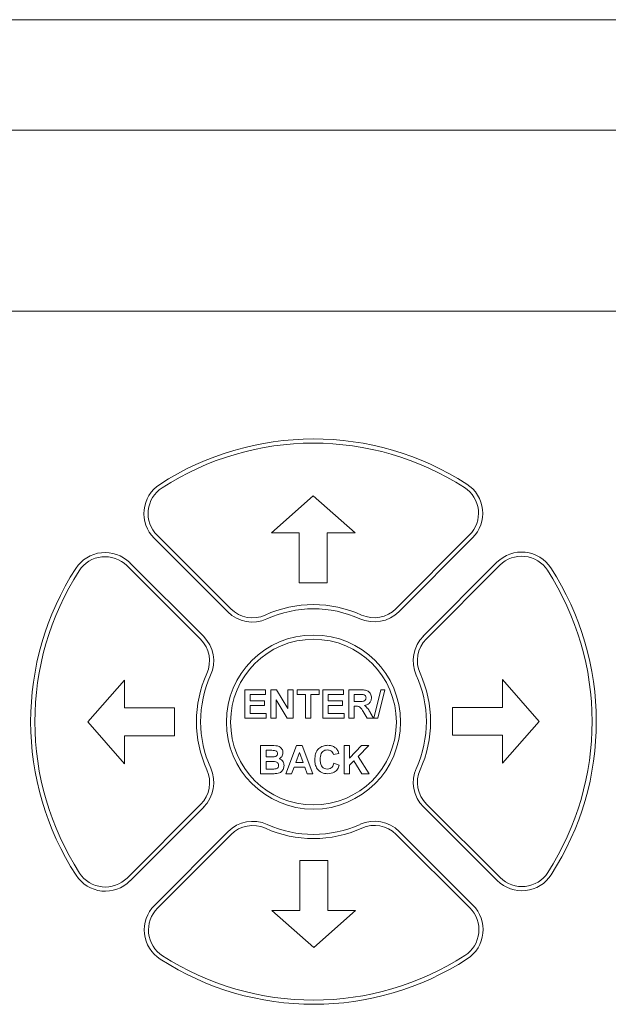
# Paper-space layout '4' of a CAD drawing. Header units: inches. Extents: x 1 to 109, y 1 to 85.
# Tile 42 of 49: x 54.02 to 55.78, y 58.99 to 61.94. Entities that reach past the tile are written whole.
import ezdxf

# ---------------------------------------------------------------- set-up
doc = ezdxf.new("R2010")
doc.units = ezdxf.units.IN
doc.header["$MEASUREMENT"] = 0

psp = doc.layouts.new('4')

# ---------------------------------------------------------------- linework, layer by layer
at = {"color": 7, "linetype": 'Continuous', "lineweight": 15, "ltscale": 5}
for p, q in [((57.1914, 61.9405), (52.7122, 61.941)), ((56.1289, 61.6101), (53.6706, 61.6101)), ((53.6706, 61.0684), (56.1289, 61.0684)), ((54.8989, 60.5159), (54.7739, 60.4059)), ((55.0239, 60.4059), (54.8989, 60.5159)), ((54.4318, 60.3982), (54.6525, 60.1779)), ((54.7739, 60.4059), (54.8572, 60.4059)), ((54.8572, 60.4059), (54.8572, 60.2559)), ((54.9406, 60.2559), (54.9406, 60.4059)), ((54.9406, 60.4059), (55.0239, 60.4059)), ((55.1462, 60.1784), (55.3665, 60.3992)), ((54.423, 60.3893), (54.6437, 60.1691)), ((55.1551, 60.1696), (55.3754, 60.3903)), ((54.5707, 60.0959), (54.35, 60.3162)), ((55.4485, 60.3174), (55.2282, 60.0966)), ((54.5619, 60.0871), (54.3412, 60.3074)), ((55.4574, 60.3085), (55.2371, 60.0878)), ((54.8572, 60.2559), (54.9406, 60.2559)), ((54.3344, 59.9647), (54.2244, 59.8397)), ((54.3344, 59.8814), (54.3344, 59.9647)), ((55.5751, 59.8414), (55.4651, 59.9664)), ((55.4651, 59.9664), (55.4651, 59.8831)), ((54.6939, 59.8513), (54.6939, 59.9356)), ((54.6939, 59.9356), (54.7566, 59.9356)), ((54.7566, 59.9356), (54.7566, 59.9215)), ((54.7717, 59.8513), (54.7717, 59.9356)), ((54.7717, 59.9356), (54.7887, 59.9356)), ((54.7887, 59.9356), (54.8225, 59.8802)), ((54.8225, 59.8802), (54.8225, 59.9356)), ((54.8225, 59.9356), (54.8387, 59.9356)), ((54.8387, 59.9356), (54.8387, 59.8513)), ((54.8506, 59.9215), (54.8506, 59.9356)), ((54.8506, 59.9356), (54.9165, 59.9356)), ((54.9165, 59.9356), (54.9165, 59.9215)), ((54.9273, 59.8513), (54.9273, 59.9356)), ((54.9273, 59.9356), (54.9899, 59.9356)), ((54.9899, 59.9356), (54.9899, 59.9215)), ((55.0051, 59.8513), (55.0051, 59.9356)), ((55.0051, 59.9356), (55.0404, 59.9356)), ((55.0804, 59.8513), (55.1009, 59.9356)), ((55.1131, 59.9356), (55.0926, 59.8513)), ((55.1009, 59.9356), (55.1131, 59.9356)), ((54.7566, 59.9215), (54.7102, 59.9215)), ((54.7102, 59.9215), (54.7102, 59.9032)), ((54.7102, 59.9032), (54.7534, 59.9032)), ((54.7534, 59.9032), (54.7534, 59.8891)), ((54.8213, 59.8513), (54.7879, 59.9059)), ((54.7879, 59.9059), (54.7879, 59.8513)), ((54.8754, 59.9215), (54.8506, 59.9215)), ((54.8754, 59.8513), (54.8754, 59.9215)), ((54.8916, 59.9215), (54.8916, 59.8513)), ((54.9165, 59.9215), (54.8916, 59.9215)), ((54.9899, 59.9215), (54.9435, 59.9215)), ((54.9435, 59.9215), (54.9435, 59.9032)), ((54.9435, 59.9032), (54.9867, 59.9032)), ((54.9867, 59.9032), (54.9867, 59.8891)), ((55.035, 59.9215), (55.0213, 59.9215)), ((55.0213, 59.9215), (55.0213, 59.901)), ((55.0213, 59.901), (55.0343, 59.901)), ((54.4844, 59.8814), (54.3344, 59.8814)), ((54.4844, 59.7981), (54.4844, 59.8814)), ((54.7534, 59.8891), (54.7102, 59.8891)), ((54.7102, 59.8891), (54.7102, 59.8654)), ((54.9867, 59.8891), (54.9435, 59.8891)), ((54.9435, 59.8891), (54.9435, 59.8654)), ((55.0249, 59.887), (55.0213, 59.887)), ((55.0213, 59.887), (55.0213, 59.8513)), ((55.0607, 59.8513), (55.0487, 59.8705)), ((55.0694, 59.868), (55.0796, 59.8513)), ((55.3151, 59.8831), (55.3151, 59.7997)), ((55.4651, 59.8831), (55.3151, 59.8831)), ((54.2244, 59.8397), (54.3344, 59.7147)), ((54.7577, 59.8513), (54.6939, 59.8513)), ((54.7102, 59.8654), (54.7577, 59.8654)), ((54.7577, 59.8654), (54.7577, 59.8513)), ((54.7879, 59.8513), (54.7717, 59.8513)), ((54.8387, 59.8513), (54.8213, 59.8513)), ((54.8916, 59.8513), (54.8754, 59.8513)), ((54.991, 59.8513), (54.9273, 59.8513)), ((54.9435, 59.8654), (54.991, 59.8654)), ((54.991, 59.8654), (54.991, 59.8513)), ((55.0213, 59.8513), (55.0051, 59.8513)), ((55.0796, 59.8513), (55.0607, 59.8513)), ((55.0926, 59.8513), (55.0804, 59.8513)), ((55.4651, 59.7164), (55.5751, 59.8414)), ((54.3344, 59.7147), (54.3344, 59.7981)), ((54.3344, 59.7981), (54.4844, 59.7981)), ((55.3151, 59.7997), (55.4651, 59.7997)), ((55.4651, 59.7997), (55.4651, 59.7164)), ((54.7415, 59.7688), (54.7754, 59.7688)), ((54.7415, 59.6846), (54.7415, 59.7688)), ((54.768, 59.7548), (54.7577, 59.7548)), ((54.7577, 59.7548), (54.7577, 59.7353)), ((54.8171, 59.6846), (54.849, 59.7688)), ((54.849, 59.7688), (54.8661, 59.7688)), ((54.8661, 59.7688), (54.8981, 59.6846)), ((54.991, 59.6846), (54.991, 59.7688)), ((54.991, 59.7688), (55.0072, 59.7688)), ((55.0072, 59.7688), (55.0072, 59.7311)), ((55.0072, 59.7311), (55.0428, 59.7688)), ((55.065, 59.7688), (55.033, 59.7363)), ((55.0428, 59.7688), (55.065, 59.7688)), ((54.7577, 59.7353), (54.7694, 59.7353)), ((54.7721, 59.7213), (54.7577, 59.7213)), ((54.7577, 59.7213), (54.7577, 59.6986)), ((54.8576, 59.7483), (54.8466, 59.7181)), ((54.8687, 59.7181), (54.8576, 59.7483)), ((54.9759, 59.7451), (54.9597, 59.7418)), ((55.0207, 59.7237), (55.0072, 59.71)), ((55.0445, 59.6846), (55.0207, 59.7237)), ((55.033, 59.7363), (55.0661, 59.6846)), ((54.7577, 59.6986), (54.7742, 59.6986)), ((54.8415, 59.704), (54.8344, 59.6846)), ((54.8738, 59.704), (54.8415, 59.704)), ((54.8466, 59.7181), (54.8687, 59.7181)), ((54.8809, 59.6846), (54.8738, 59.704)), ((54.9608, 59.7159), (54.977, 59.7105)), ((55.0072, 59.71), (55.0072, 59.6846)), ((54.77, 59.6846), (54.7415, 59.6846)), ((54.8344, 59.6846), (54.8171, 59.6846)), ((54.8981, 59.6846), (54.8809, 59.6846)), ((55.0072, 59.6846), (54.991, 59.6846)), ((55.0661, 59.6846), (55.0445, 59.6846)), ((54.3421, 59.3726), (54.5624, 59.5934)), ((54.351, 59.3638), (54.5713, 59.5845)), ((55.2288, 59.5852), (55.4495, 59.365)), ((55.2376, 59.5941), (55.4583, 59.3738)), ((54.6444, 59.5116), (54.4241, 59.2908)), ((54.6533, 59.5027), (54.433, 59.282)), ((55.3677, 59.283), (55.1469, 59.5032)), ((55.3765, 59.2918), (55.1558, 59.5121)), ((54.9422, 59.4252), (54.8589, 59.4252)), ((54.8589, 59.4252), (54.8589, 59.2752)), ((54.9422, 59.2752), (54.9422, 59.4252)), ((54.8589, 59.2752), (54.7756, 59.2752)), ((54.7756, 59.2752), (54.9006, 59.1652)), ((54.9006, 59.1652), (55.0256, 59.2752)), ((55.0256, 59.2752), (54.9422, 59.2752))]:
    psp.add_line(p, q, dxfattribs=at)
at = {"color": 7, "linetype": 'Continuous', "lineweight": 15, "ltscale": 25}
for radius in [0.2604, 0.2479]:
    psp.add_circle((54.8997, 59.8392), radius, dxfattribs=at)
for centre, radius, start, end in [((54.8997, 59.8406), 0.8458, 57.1891, 122.9312), ((54.8997, 59.8406), 0.8333, 57.1891, 122.9312), ((54.4966, 60.4631), 0.1042, 122.9312, 225.0602), ((55.3016, 60.4639), 0.1042, 315.0602, 57.1891), ((54.4966, 60.4631), 0.0917, 122.9312, 225.0602), ((55.3016, 60.4639), 0.0917, 315.0602, 57.1891), ((54.2764, 60.2425), 0.1042, 45.0602, 147.1891), ((55.5222, 60.2438), 0.1042, 32.9312, 135.0602), ((54.2764, 60.2425), 0.0917, 45.0602, 147.1891), ((55.5222, 60.2438), 0.0917, 32.9312, 135.0602), ((54.8997, 59.8406), 0.8458, 147.1891, 212.9312), ((54.8997, 59.8406), 0.8333, 147.1891, 212.9312), ((54.8997, 59.8406), 0.8333, 327.1891, 32.9312), ((54.8997, 59.8406), 0.8458, 327.1891, 32.9312), ((54.7173, 60.2428), 0.1042, 225.0602, 294.3996), ((54.7173, 60.2428), 0.0917, 225.0602, 294.3996), ((54.8997, 59.8406), 0.35, 65.7207, 114.3996), ((54.8997, 59.8406), 0.3375, 65.7207, 114.3996), ((55.0814, 60.2432), 0.1042, 245.7207, 315.0602), ((55.0814, 60.2432), 0.0917, 245.7207, 315.0602), ((54.4971, 60.0222), 0.0917, 335.7207, 45.0602), ((54.4971, 60.0222), 0.1042, 335.7207, 45.0602), ((55.302, 60.023), 0.1042, 135.0602, 204.3996), ((55.302, 60.023), 0.0917, 135.0602, 204.3996), ((54.8997, 59.8406), 0.35, 335.7207, 24.3996), ((54.8997, 59.8406), 0.35, 155.7207, 204.3996), ((54.8997, 59.8406), 0.3375, 155.7207, 204.3996), ((54.8997, 59.8406), 0.3375, 335.7207, 24.3996), ((54.4975, 59.6581), 0.0917, 315.0602, 24.3996), ((54.4975, 59.6581), 0.1042, 315.0602, 24.3996), ((55.3023, 59.659), 0.1042, 155.7207, 225.0602), ((55.3023, 59.659), 0.0917, 155.7207, 225.0602), ((54.7181, 59.438), 0.1042, 65.7207, 135.0602), ((54.7181, 59.438), 0.0917, 65.7207, 135.0602), ((54.8997, 59.8406), 0.35, 245.7207, 294.3996), ((54.8997, 59.8406), 0.3375, 245.7207, 294.3996), ((55.0822, 59.4384), 0.1042, 45.0602, 114.3996), ((55.0822, 59.4384), 0.0917, 45.0602, 114.3996), ((54.2772, 59.4374), 0.1042, 212.9312, 315.0602), ((54.2772, 59.4374), 0.0917, 212.9312, 315.0602), ((55.5231, 59.4387), 0.1042, 225.0602, 327.1891), ((55.5231, 59.4387), 0.0917, 225.0602, 327.1891), ((54.4979, 59.2172), 0.1042, 135.0602, 237.1891), ((54.4979, 59.2172), 0.0917, 135.0602, 237.1891), ((55.3029, 59.2181), 0.0917, 302.9312, 45.0602), ((55.3029, 59.2181), 0.1042, 302.9312, 45.0602), ((54.8997, 59.8406), 0.8333, 237.1891, 302.9312), ((54.8997, 59.8406), 0.8458, 237.1891, 302.9312)]:
    psp.add_arc(centre, radius, start, end, dxfattribs=at)
at = {"color": 7, "linetype": 'Continuous', "lineweight": 15, "ltscale": 5}
for points, knots in [([(55.0404, 59.9356), (55.0443, 59.9355), (55.0519, 59.9354), (55.0616, 59.9334), (55.0676, 59.9284), (55.072, 59.9219), (55.0727, 59.9161), (55.0731, 59.9122)], [0, 0, 0, 0, 0.2511318, 0.5005485, 0.625742, 0.7510521, 1, 1, 1, 1]), ([(55.0343, 59.901), (55.0391, 59.9009), (55.0451, 59.9007), (55.052, 59.9025), (55.0549, 59.9047), (55.0567, 59.9079), (55.0568, 59.9103), (55.0569, 59.9115)], [0, 0, 0, 0, 0.500884, 0.62571, 0.750366, 0.875018, 1, 1, 1, 1]), ([(55.0479, 59.9213), (55.0455, 59.9214), (55.0412, 59.9216), (55.0369, 59.9216), (55.035, 59.9215)], [0, 0, 0, 0, 0.559892, 1, 1, 1, 1]), ([(55.0569, 59.9115), (55.0568, 59.9129), (55.0566, 59.9156), (55.0535, 59.9198), (55.05, 59.9207), (55.0479, 59.9213)], [0, 0, 0, 0, 0.281104, 0.561281, 1, 1, 1, 1]), ([(55.0731, 59.9122), (55.0729, 59.909), (55.0723, 59.9025), (55.0668, 59.8948), (55.0595, 59.8906), (55.0545, 59.8896), (55.052, 59.8891)], [0, 0, 0, 0, 0.279946, 0.558974, 0.779178, 1, 1, 1, 1]), ([(55.0487, 59.8705), (55.0457, 59.8756), (55.0414, 59.8827), (55.0317, 59.8871), (55.0272, 59.887), (55.0249, 59.887)], [0, 0, 0, 0, 0.5609874, 0.7792888, 1, 1, 1, 1]), ([(55.052, 59.8891), (55.056, 59.8857), (55.0631, 59.8798), (55.0675, 59.8716), (55.0694, 59.868)], [0, 0, 0, 0, 0.5581985, 1, 1, 1, 1]), ([(54.7833, 59.7545), (54.7804, 59.7546), (54.7753, 59.7548), (54.7702, 59.7548), (54.768, 59.7548)], [0, 0, 0, 0, 0.559962, 1, 1, 1, 1]), ([(54.7754, 59.7688), (54.7832, 59.769), (54.7948, 59.7693), (54.8048, 59.76), (54.8081, 59.7532), (54.8083, 59.7495), (54.8085, 59.7476)], [0, 0, 0, 0, 0.4993465, 0.7486594, 0.8742852, 1, 1, 1, 1]), ([(54.7923, 59.7452), (54.7921, 59.7465), (54.7919, 59.7492), (54.7888, 59.7533), (54.7854, 59.754), (54.7833, 59.7545)], [0, 0, 0, 0, 0.281048, 0.561088, 1, 1, 1, 1]), ([(54.9035, 59.7265), (54.9039, 59.7327), (54.9047, 59.745), (54.9141, 59.7602), (54.928, 59.7688), (54.9377, 59.7695), (54.9425, 59.7699)], [0, 0, 0, 0, 0.280692, 0.559621, 0.779537, 1, 1, 1, 1]), ([(54.9414, 59.7559), (54.9389, 59.7557), (54.9338, 59.7553), (54.9272, 59.7513), (54.9204, 59.7425), (54.92, 59.7338), (54.9197, 59.7277)], [0, 0, 0, 0, 0.187154, 0.37397, 0.560731, 1, 1, 1, 1]), ([(54.9597, 59.7418), (54.959, 59.7441), (54.9575, 59.7485), (54.9525, 59.7531), (54.9469, 59.7555), (54.9432, 59.7558), (54.9414, 59.7559)], [0, 0, 0, 0, 0.279805, 0.559243, 0.779498, 1, 1, 1, 1]), ([(54.9425, 59.7699), (54.9477, 59.7695), (54.9569, 59.7689), (54.9642, 59.7632), (54.9674, 59.7607)], [0, 0, 0, 0, 0.559907, 1, 1, 1, 1]), ([(54.9674, 59.7607), (54.9695, 59.7581), (54.9734, 59.7534), (54.9751, 59.7476), (54.9759, 59.7451)], [0, 0, 0, 0, 0.558924, 1, 1, 1, 1]), ([(54.7694, 59.7353), (54.7718, 59.7353), (54.7762, 59.7353), (54.7805, 59.7355), (54.7824, 59.7356)], [0, 0, 0, 0, 0.560003, 1, 1, 1, 1]), ([(54.7955, 59.7097), (54.7954, 59.711), (54.7952, 59.7134), (54.7934, 59.7168), (54.7905, 59.7192), (54.7834, 59.7217), (54.7771, 59.7215), (54.7721, 59.7213)], [0, 0, 0, 0, 0.1249378, 0.2497121, 0.3744499, 0.4994192, 1, 1, 1, 1]), ([(54.7824, 59.7356), (54.7838, 59.7359), (54.7866, 59.7364), (54.79, 59.7386), (54.792, 59.7418), (54.7922, 59.7441), (54.7923, 59.7452)], [0, 0, 0, 0, 0.2805021, 0.5599444, 0.7797514, 1, 1, 1, 1]), ([(54.8085, 59.7476), (54.8083, 59.7455), (54.8079, 59.7413), (54.8044, 59.7343), (54.7998, 59.7312), (54.7971, 59.7293)], [0, 0, 0, 0, 0.280937, 0.561824, 1, 1, 1, 1]), ([(54.7971, 59.7293), (54.7994, 59.7284), (54.8041, 59.7265), (54.8103, 59.7195), (54.8112, 59.713), (54.8117, 59.709)], [0, 0, 0, 0, 0.281021, 0.561595, 1, 1, 1, 1]), ([(54.942, 59.6846), (54.9359, 59.6852), (54.9239, 59.6865), (54.9108, 59.6982), (54.9043, 59.7124), (54.9038, 59.7218), (54.9035, 59.7265)], [0, 0, 0, 0, 0.279565, 0.558714, 0.779064, 1, 1, 1, 1]), ([(54.9197, 59.7277), (54.9199, 59.7239), (54.9201, 59.7162), (54.924, 59.7059), (54.9322, 59.6995), (54.9383, 59.6989), (54.9413, 59.6986)], [0, 0, 0, 0, 0.281344, 0.560531, 0.78009, 1, 1, 1, 1]), ([(54.7742, 59.6986), (54.7765, 59.6986), (54.7806, 59.6986), (54.7847, 59.699), (54.7865, 59.6991)], [0, 0, 0, 0, 0.560184, 1, 1, 1, 1]), ([(54.7865, 59.6991), (54.7879, 59.6995), (54.7906, 59.7002), (54.7937, 59.703), (54.7953, 59.7063), (54.7954, 59.7086), (54.7955, 59.7097)], [0, 0, 0, 0, 0.280002, 0.559331, 0.779501, 1, 1, 1, 1]), ([(54.8117, 59.709), (54.8113, 59.7057), (54.8105, 59.6992), (54.8052, 59.6913), (54.7981, 59.6865), (54.793, 59.6856), (54.7904, 59.6851)], [0, 0, 0, 0, 0.279791, 0.559443, 0.779456, 1, 1, 1, 1]), ([(54.9413, 59.6986), (54.944, 59.6989), (54.9493, 59.6994), (54.9573, 59.7053), (54.9595, 59.7119), (54.9608, 59.7159)], [0, 0, 0, 0, 0.2804663, 0.5604608, 1, 1, 1, 1]), ([(54.977, 59.7105), (54.9755, 59.7063), (54.9725, 59.698), (54.9606, 59.6865), (54.949, 59.6853), (54.942, 59.6846)], [0, 0, 0, 0, 0.28127, 0.561388, 1, 1, 1, 1]), ([(54.7904, 59.6851), (54.7866, 59.685), (54.7798, 59.6846), (54.773, 59.6846), (54.77, 59.6846)], [0, 0, 0, 0, 0.559953, 1, 1, 1, 1])]:
    psp.add_open_spline(points, degree=3, knots=knots, dxfattribs=at)

doc.saveas('drawing.dxf')
